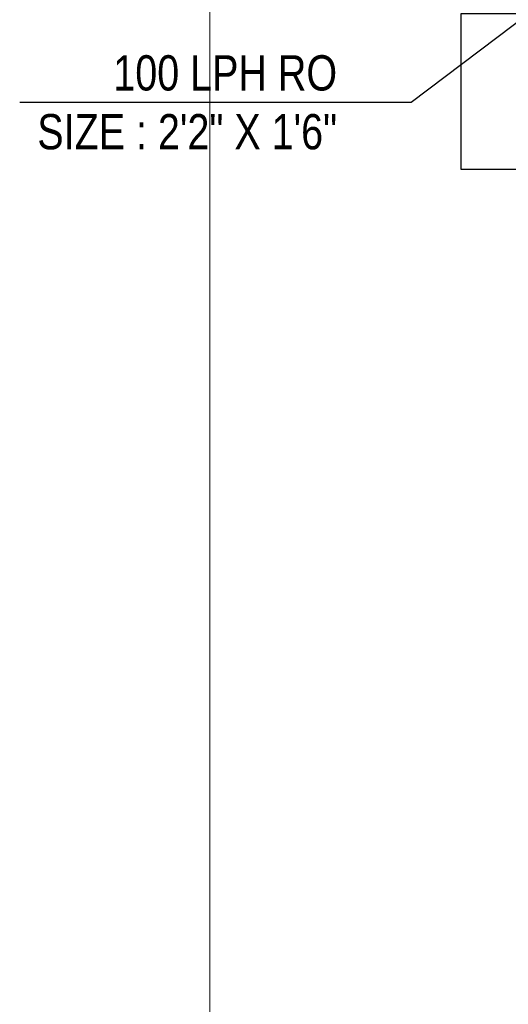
# Model space of a CAD drawing. Header units: millimetres. Extents: x 103872 to 294171, y 5570 to 32737.
# Tile 2 of 117: x 103872 to 106685, y 8499 to 14174. Entities that reach past the tile are written whole.
import ezdxf

# ---------------------------------------------------------------- set-up
doc = ezdxf.new("R2010")
doc.units = ezdxf.units.MM
doc.header["$LTSCALE"] = 2.5
for name, color, linetype, lineweight in [('00-ABM-PHE-DRAINAGE TEXT', 7, 'Continuous', 18), ('CKD Equipments', 252, 'Continuous', 0), ('Dimension', 40, 'Continuous', 0)]:
    doc.layers.add(name, color=color, linetype=linetype, lineweight=lineweight)
doc.layers.add('RCC', color=5, linetype='Continuous')
doc.styles.add('arial 0.80', font='arial.ttf', dxfattribs={"width": 0.8})
doc.styles.get("Standard").update_dxf_attribs({"font": 'GOTHIC.TTF'})
doc.dimstyles.get("Standard").update_dxf_attribs({"dimtxt": 0.18, "dimasz": 0.18, "dimexe": 0.18, "dimexo": 0.0625, "dimgap": 0.09, "dimtad": 0, "dimtih": 1, "dimtoh": 1, "dimdec": 4, "dimzin": 0, "dimdsep": 46, "dimtxsty": 'Standard', "dimcen": 0.09, "dimadec": 0, "dimazin": 0, "dimtfac": 1, "dimtdec": 4, "dimtofl": 0, "dimtmove": 0, "dimatfit": 3, "dimfxl": 1, "dimtolj": 1, "dimtzin": 0, "dimarcsym": 0})

# ---------------------------------------------------------------- blocks, each defined once
blk = doc.blocks.new('ARCH')
at = {"layer": 'CKD Equipments', "color": 8}
blk.add_lwpolyline([(113774.5, 23105), (123786.4, 23105), (123786.4, 5570.2), (113774.5, 5570.2)], close=True, dxfattribs=at)
at = {"layer": 'RCC', "color": 8}
blk.add_lwpolyline([(115220.8, 14210.6), (116120.8, 14210.6), (116120.8, 13310.6), (115220.8, 13310.6)], close=True, dxfattribs=at)

msp = doc.modelspace()

# ---------------------------------------------------------------- block references
at = {"layer": 'Dimension'}
msp.add_blockref('ARCH', (-8808, 0), dxfattribs=at)

# ---------------------------------------------------------------- next in the draw order: texts
at = {"layer": '00-ABM-PHE-DRAINAGE TEXT', "linetype": 'ByBlock', "insert": (105699.5, 13969.2, 0.1), "char_height": 203.333, "width": 1717.357, "attachment_point": 3, "style": 'arial 0.80'}
msp.add_mtext('{\\C7;100 LPH RO^JSIZE : 2\'2" X 1\'6" }', dxfattribs=at)

# ---------------------------------------------------------------- next in the draw order: leaders
at = {"layer": '00-ABM-PHE-DRAINAGE TEXT', "linetype": 'ByBlock'}
msp.add_leader([(107030.3, 14380.4, 0.1), (106125.9, 13696.5, 0.1), (103872.4, 13696.5, 0.1)], dimstyle='Standard', override={"dimasz": 150}, dxfattribs=at)

doc.saveas('drawing.dxf')
